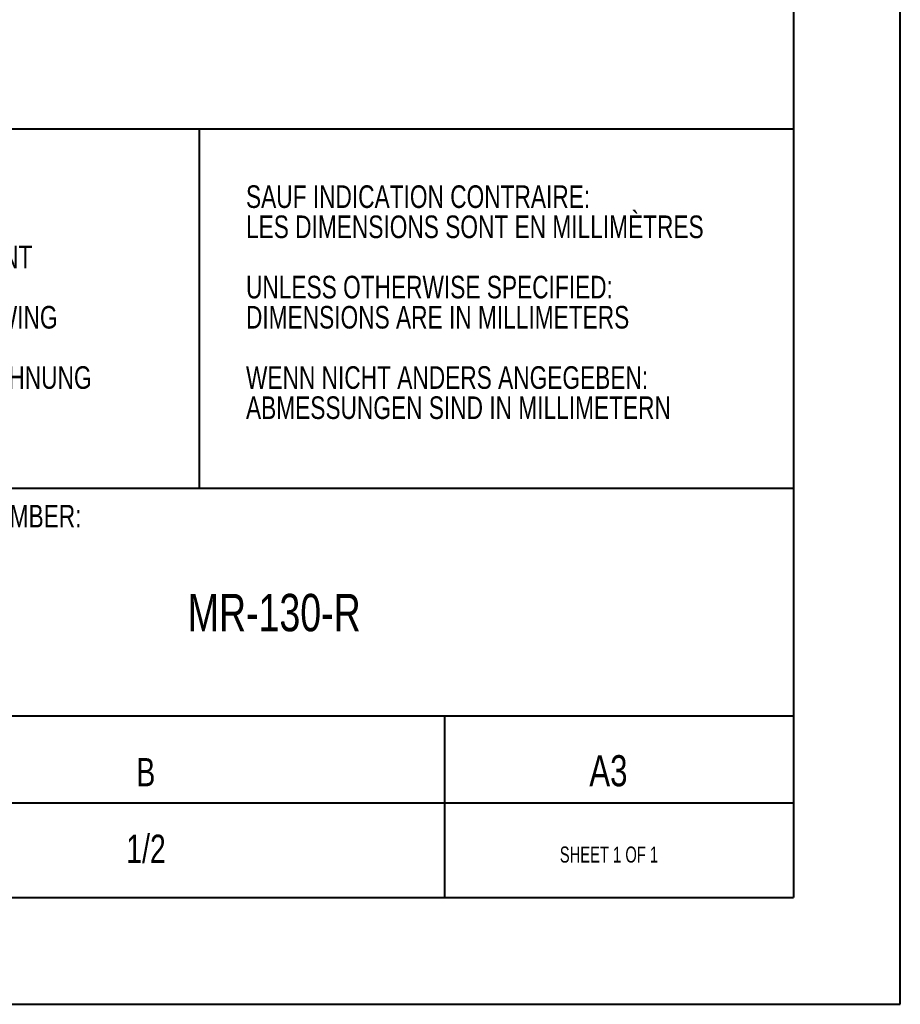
# Model space of a CAD drawing. Header units: millimetres. Extents: x 0 to 420, y 0 to 297.
# Tile 37 of 65: x 338 to 420, y 0 to 92. Entities that reach past the tile are written whole.
import ezdxf

# ---------------------------------------------------------------- set-up
doc = ezdxf.new("R2010")
doc.units = ezdxf.units.MM
doc.styles.add('SLDTEXTSTYLE0', font='TXT', dxfattribs={"width": 0.75})
doc.styles.add('SLDTEXTSTYLE1', font='TXT', dxfattribs={"width": 0.6875})

# ---------------------------------------------------------------- blocks, each defined once
blk = doc.blocks.new('SW_NOTE_0')
at = {"color": 0, "linetype": 'Continuous', "lineweight": 0, "char_height": 2.11667, "attachment_point": 1, "style": 'SLDTEXTSTYLE0'}
for s, insert in [('SAUF INDICATION CONTRAIRE:', (0, 2.729)), ('LES DIMENSIONS SONT EN MILLIMÈTRES', (0, -0.094)), ('UNLESS OTHERWISE SPECIFIED:', (0, -5.738)), ('DIMENSIONS ARE IN MILLIMETERS', (0, -8.56)), ('WENN NICHT ANDERS ANGEGEBEN:', (0, -14.205)), ('ABMESSUNGEN SIND IN MILLIMETERN', (0, -17.027))]:
    blk.add_mtext(s, dxfattribs=dict(at, insert=insert))
blk = doc.blocks.new('SW_NOTE_1')
at = {"color": 0, "linetype": 'Continuous', "lineweight": 0, "char_height": 2.11667, "attachment_point": 1, "style": 'SLDTEXTSTYLE0'}
for s, insert in [('DESSIN CLIENT', (0, 2.729)), ('CLIENT DRAWING', (0, -2.916)), ('KUNDENZEICHNUNG', (0, -8.56))]:
    blk.add_mtext(s, dxfattribs=dict(at, insert=insert))

msp = doc.modelspace()

# ---------------------------------------------------------------- linework, layer by layer
at = {"color": 7, "linetype": 'Continuous', "lineweight": 40}
for p, q in [((420.07884357, 0.21478016), (420.07884357, 297.21478016)), ((410.07884357, 287.21478016), (410.07884357, 10.21478016)), ((410.07884357, 82.12533972), (285.17810608, 82.12533972)), ((354.49112836, 82.12533972), (354.49112836, 48.51380397)), ((410.07884357, 48.51380397), (231.21888987, 48.51380397)), ((277.47884357, 27.21478016), (410.07884357, 27.21478016)), ((377.47752221, 10.21478016), (377.47752221, 27.21478016)), ((410.07884357, 19.03869425), (231.21888987, 19.03869425)), ((9.54138493, 10.21478016), (410.07884357, 10.21478016)), ((0.07884357, 0.21478016), (420.07884357, 0.21478016))]:
    msp.add_line(p, q, dxfattribs=at)

# ---------------------------------------------------------------- block references
at = {"color": 7, "linetype": 'Continuous', "lineweight": 0}
for name, p in [('SW_NOTE_0', (358.86388073, 74.14778181)), ('SW_NOTE_1', (322.8350305, 68.50333696))]:
    msp.add_blockref(name, p, dxfattribs=at)

# ---------------------------------------------------------------- texts
for s, insert, char_height, attachment_point, style in [('DRAWING NUMBER:', (322.8350305, 46.96581736), 2.1166666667, 1, 'SLDTEXTSTYLE0'), ('MR-130-R', (353.41103461, 38.63419231), 3.5, 1, 'SLDTEXTSTYLE0'), ('B', (349.4943702, 23.27085635), 2.64583333, 2, 'SLDTEXTSTYLE0'), ('A3', (390.98514584, 23.53401711), 2.910416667, 1, 'SLDTEXTSTYLE0'), ('1/2', (349.51182522, 16.09718244), 2.645833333, 2, 'SLDTEXTSTYLE0'), ('SHEET 1 OF 1', (388.22358336, 14.98250991), 1.5, 1, 'SLDTEXTSTYLE1')]:
    msp.add_mtext(s, dxfattribs=dict(at, insert=insert, char_height=char_height, attachment_point=attachment_point, style=style))

doc.saveas('drawing.dxf')
